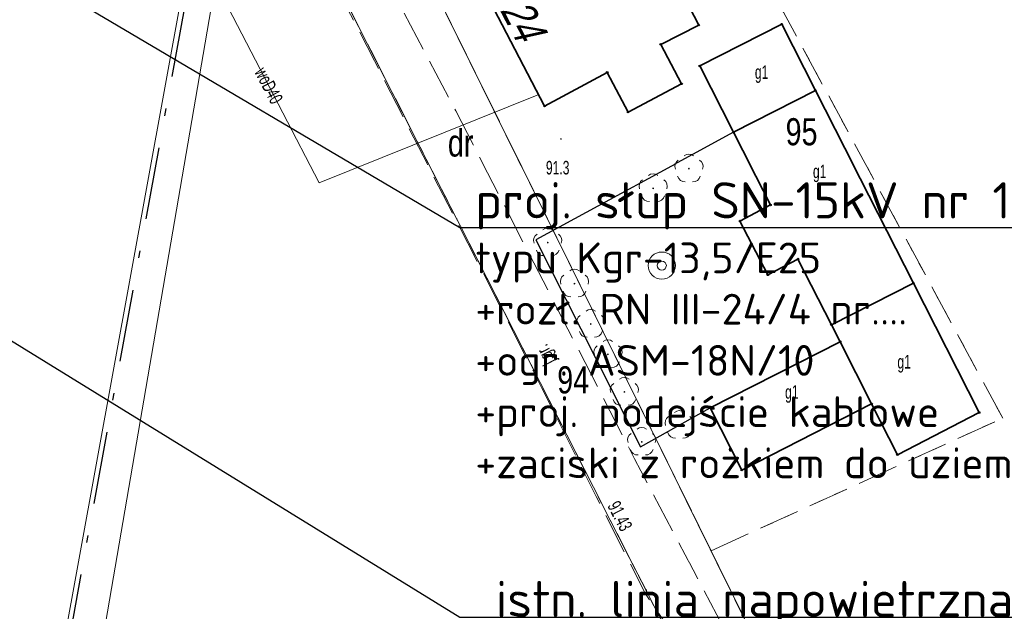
# Model space of a CAD drawing. Header units: metres. Extents: x 6524698 to 6533081, y 5883213 to 5896811.
# Tile 150 of 167: x 6526668 to 6526722, y 5895151 to 5895184. Entities that reach past the tile are written whole.
import ezdxf
from ezdxf import colors
from ezdxf.entities.mleader import LeaderData, LeaderLine
from ezdxf.enums import TextEntityAlignment as Align
from ezdxf.math import Vec2, Vec3

# ---------------------------------------------------------------- set-up
doc = ezdxf.new("R2010")
doc.units = ezdxf.units.M
doc.header["$MEASUREMENT"] = 0
for name, pattern in [('DASHDOT', [4, 2, -0.9, 0.2, -0.9]), ('mapa zasadnicza$0$2.25_0.75', [3, 2.25, -0.75]), ('mapa zasadnicza$0$219-1000', [0]), ('mapa zasadnicza$0$egkk-1000', [3, 2.25, -0.75]), ('mapa zasadnicza$0$egug-1000', [1.5, 0.75, -0.75]), ('mapa zasadnicza$0$suep_wn_1000', [0])]:
    doc.linetypes.add(name, pattern=pattern)
doc.layers.get('0').update_dxf_attribs({"lineweight": 0})
for name, color, linetype, lineweight in [('# OBMBS-9x-19xxx __EI_opis_SN', 1, 'Continuous', 0), ('_trasa_os', 1, 'DASHDOT', 30), ('Sections span lengths and Marker Balls Plan', 7, 'Continuous', 0)]:
    doc.layers.add(name, color=color, linetype=linetype, lineweight=lineweight)
for name, color, linetype in [('# OBMBS-9x-19xxx _EI_demontaż SN', 1, 'Demontaż_(6m)'), ('mapa zasadnicza$0$210-oznaczenie konturu użytku gruntowego', 7, 'Continuous'), ('mapa zasadnicza$0$211-numer działki ewidencyjnej', 7, 'Continuous'), ('mapa zasadnicza$0$217-kontur klasyfikacyjny', 7, 'Continuous'), ('mapa zasadnicza$0$218-kontur użytku gruntowego', 7, 'Continuous'), ('mapa zasadnicza$0$219-działka ewidencyjna', 7, 'Continuous'), ('mapa zasadnicza$0$238-Punkt adresowy budynku', 7, 'Continuous'), ('mapa zasadnicza$0$312-budynek ewidencyjny', 7, 'Continuous'), ('mapa zasadnicza$0$312-oznaczenie budynku ewidencyjnego-Atr117', 7, 'Continuous'), ('mapa zasadnicza$0$drzewo liściaste', 7, 'Continuous'), ('mapa zasadnicza$0$jezdnia', 7, 'Continuous'), ('mapa zasadnicza$0$jezdnia-Atr17', 7, 'Continuous'), ('mapa zasadnicza$0$ogrodzenie trwałe', 7, 'Continuous'), ('mapa zasadnicza$0$pikieta naturalna', 7, 'Continuous'), ('mapa zasadnicza$0$pikieta naturalna-Atr2', 7, 'Continuous'), ('mapa zasadnicza$0$pikieta sztuczna', 7, 'Continuous'), ('mapa zasadnicza$0$pikieta sztuczna-Atr2', 7, 'Continuous'), ('mapa zasadnicza$0$przewód elektroenergetyczny wysokiego napięcia', 7, 'Continuous'), ('mapa zasadnicza$0$przewód wodociągowy', 7, 'Continuous'), ('mapa zasadnicza$0$przewód wodociągowy-Atr1', 7, 'Continuous'), ('mapa zasadnicza$0$Punkt budynku', 7, 'Continuous'), ('mapa zasadnicza$0$studnia zwykła', 7, 'Continuous')]:
    doc.layers.add(name, color=color, linetype=linetype)
doc.styles.add('linie', font='simplex.shx', dxfattribs={"height": 1})
doc.styles.add('mapa zasadnicza$0$STANDARD', font='Working1250', dxfattribs={"width": 0.75})
doc.styles.add('PLS_View', font='arial.ttf')
doc.linetypes.add('Demontaż_(6m)', pattern='A,6,["x",linie,S=2,R=0,X=-0.5238,Y=-0.66667],0', length=6)
doc.linetypes.add('mapa zasadnicza$0$902-1000', pattern='A,5,0,[1,ksztalty.shx,S=1,R=0,X=0,Y=0],5', length=10)

# ---------------------------------------------------------------- blocks, each defined once
blk = doc.blocks.new('mapa zasadnicza$0$OP021')
at = {"linetype": 'Continuous', "lineweight": 13}
h = blk.add_hatch(color=0, dxfattribs=at)
edge = h.paths.add_edge_path()
edge.add_arc((0, 0), 0.05, 0, 360)
at = {"color": 0, "linetype": 'Continuous', "lineweight": 13}
for centre, start, end in [((0, 0.4), 49.272, 130.728), ((-0.38, 0.124), 121.308, 202.548), ((0.38, 0.124), 337.452, 58.692), ((-0.235, -0.324), 193.221, 274.871), ((0.235, -0.324), 265.129, 346.779)]:
    blk.add_arc(centre, 0.4, start, end, dxfattribs=at)
blk = doc.blocks.new('mapa zasadnicza$0$PW01')
at = {"linetype": 'Continuous', "lineweight": 13}
h = blk.add_hatch(color=0, dxfattribs=at)
edge = h.paths.add_edge_path()
edge.add_arc((0, 0), 0.045, 0, 360)
blk = doc.blocks.new('mapa zasadnicza$0$US13')
at = {"color": 0, "linetype": 'Continuous', "lineweight": 13}
for radius in [0.75, 0.25]:
    blk.add_circle((0, 0), radius, dxfattribs=at)
blk = doc.blocks.new('mapa zasadnicza$0$PUNKTBUD')
at = {"color": 0}
blk.add_circle((0, 0), 0.045, dxfattribs=at)

msp = doc.modelspace()

# ---------------------------------------------------------------- leaders
at = {"layer": '# OBMBS-9x-19xxx _EI_demontaż SN', "linetype": 'ByBlock'}
ml = msp.add_multileader_mtext('Standard', dxfattribs=at)
ml.set_content('\\pxqj;{\\fISOCPEUR|b1|i0|c238|p34;istn. linia napowietrzna SN-15kV\\P\\H0.85x;GPZ Unisław - Łążyn\\Pprzewody 3x AFL-6 70mm²,\\Pprzęsło 17-18, L=164m\\P\\H1.176471x;do demontażu}', color=256, style='PLS_View')
ml.set_leader_properties()
ml.build(insert=Vec2(0, 0))
ml.multileader.update_dxf_attribs({"text_left_attachment_type": 6, "text_right_attachment_type": 6, "dogleg_length": 1.495, "arrow_head_size": 3})
ctx = ml.context
ctx.base_point, ctx.char_height, ctx.arrow_head_size, ctx.landing_gap_size, ctx.plane_origin = Vec3(6526693.557, 5895150.619), 2, 3, 0.5, Vec3(6526683.328, 5895200.731)
ctx.left_attachment, ctx.right_attachment = 6, 6
notes = []
notes.append((ctx, [(0, (1, 1, 0), (6526692.062, 5895150.619), (1, 0), 1.495, [(0, [(6526656.559, 5895172.487)], 0, [])])]))
ctx.mtext.insert, ctx.mtext.width, ctx.mtext.flow_direction = Vec3(6526694.057, 5895152.62), 40.94098, 5
ctx.mtext.has_bg_fill, ctx.mtext.bg_color, ctx.mtext.bg_scale_factor, ctx.mtext.bg_transparency, ctx.mtext.use_window_bg_color = 1, -1073741824, 1.5, 0, 1
for ctx, leaders in notes:
    for number, flags, end, landing, length, lines in leaders:
        leader = LeaderData()
        leader.index, (leader.has_last_leader_line, leader.has_dogleg_vector, leader.attachment_direction) = number, flags
        leader.last_leader_point, leader.dogleg_vector, leader.dogleg_length = Vec3(end), Vec3(landing), length
        for number, points, colour, breaks in lines:
            line = LeaderLine()
            line.index, line.vertices, line.color, line.breaks = number, Vec3.list(points), colors.encode_raw_color(colour), breaks
            leader.lines.append(line)
        ctx.leaders.append(leader)

# ---------------------------------------------------------------- next in the draw order: leaders
at = {"layer": '# OBMBS-9x-19xxx __EI_opis_SN', "linetype": 'ByBlock'}
ml = msp.add_multileader_mtext('Standard', dxfattribs=at)
ml.set_content('\\pxqj;{\\fISOCPEUR|b1|i0|c238|p34;istn. linia napowietrzna SN-15kV\\P\\H0.85x;GPZ Unisław - Łążyn\\Pprzewody 3x AFL-6 70mm²,\\Pprzęsło 17-18, L=164m\\P\\H1.176471x;do demontażu}', color=256, style='PLS_View')
ml.set_leader_properties()
ml.build(insert=Vec2(0, 0))
ml.multileader.update_dxf_attribs({"text_left_attachment_type": 6, "text_right_attachment_type": 6, "dogleg_length": 1.495, "arrow_head_size": 3})
ctx = ml.context
ctx.base_point, ctx.char_height, ctx.arrow_head_size, ctx.landing_gap_size, ctx.plane_origin = Vec3(6526693.557, 5895150.619), 2, 3, 0.5, Vec3(6526683.328, 5895200.731)
ctx.left_attachment, ctx.right_attachment = 6, 6
notes = []
notes.append((ctx, [(0, (1, 1, 0), (6526692.062, 5895150.619), (1, 0), 1.495, [(0, [(6526656.559, 5895172.487)], 0, [])])]))
ctx.mtext.insert, ctx.mtext.width, ctx.mtext.flow_direction = Vec3(6526694.057, 5895152.62), 40.94098, 5
ctx.mtext.has_bg_fill, ctx.mtext.bg_color, ctx.mtext.bg_scale_factor, ctx.mtext.bg_transparency, ctx.mtext.use_window_bg_color = 1, -1073741824, 1.5, 0, 1
for ctx, leaders in notes:
    for number, flags, end, landing, length, lines in leaders:
        leader = LeaderData()
        leader.index, (leader.has_last_leader_line, leader.has_dogleg_vector, leader.attachment_direction) = number, flags
        leader.last_leader_point, leader.dogleg_vector, leader.dogleg_length = Vec3(end), Vec3(landing), length
        for number, points, colour, breaks in lines:
            line = LeaderLine()
            line.index, line.vertices, line.color, line.breaks = number, Vec3.list(points), colors.encode_raw_color(colour), breaks
            leader.lines.append(line)
        ctx.leaders.append(leader)

# ---------------------------------------------------------------- next in the draw order: leaders
ml = msp.add_multileader_mtext('Standard', dxfattribs=at)
ml.set_content('\\pxql;{\\fISOCPEUR|b1|i0|c238|p34;proj.\\A1; słup SN-15kV nr 17\\P\\H0.85x;typu Kgr-13,5/E25\\P+rozł. RN III-24/4 nr....\\P+ogr. ASM-18N/10\\P+proj. podejście kablowe\\P+zaciski z rożkiem do uziemiaczy przenośnych SEW+SP}', color=256, style='PLS_View')
ml.set_leader_properties()
ml.build(insert=Vec2(0, 0))
ml.multileader.update_dxf_attribs({"text_left_attachment_type": 6, "text_right_attachment_type": 6, "dogleg_length": 0.36, "arrow_head_size": 3})
ctx = ml.context
ctx.base_point, ctx.char_height, ctx.arrow_head_size, ctx.landing_gap_size, ctx.plane_origin = Vec3(6526692.422, 5895172.174), 2, 3, 0.5, Vec3(6526448.618, 5895220.905)
ctx.left_attachment, ctx.right_attachment = 6, 6
notes = []
notes.append((ctx, [(0, (1, 1, 0), (6526692.062, 5895172.174), (1, 0), 0.36, [(0, [(6526657.739, 5895192.442)], 0, [])])]))
ctx.mtext.insert, ctx.mtext.width, ctx.mtext.flow_direction = Vec3(6526692.922, 5895174.668), 58.75805, 5
ctx.mtext.has_bg_fill, ctx.mtext.bg_color, ctx.mtext.bg_scale_factor, ctx.mtext.bg_transparency, ctx.mtext.use_window_bg_color = 1, -1073741824, 1.5, 0, 1
for ctx, leaders in notes:
    for number, flags, end, landing, length, lines in leaders:
        leader = LeaderData()
        leader.index, (leader.has_last_leader_line, leader.has_dogleg_vector, leader.attachment_direction) = number, flags
        leader.last_leader_point, leader.dogleg_vector, leader.dogleg_length = Vec3(end), Vec3(landing), length
        for number, points, colour, breaks in lines:
            line = LeaderLine()
            line.index, line.vertices, line.color, line.breaks = number, Vec3.list(points), colors.encode_raw_color(colour), breaks
            leader.lines.append(line)
        ctx.leaders.append(leader)

# ---------------------------------------------------------------- next in the draw order: linework, layer by layer
at = {"layer": '_trasa_os', "linetype": 'DASHDOT', "ltscale": 2}
msp.add_lwpolyline([(6528589.986, 5891744.689), (6528580.198, 5892007.978), (6528365.87, 5892211.536), (6528143.159, 5892378.558), (6527920.541, 5892545.59), (6527693.967, 5892715.374), (6527530.815, 5892837.971), (6527304.639, 5893007.458), (6527095.026, 5893164.924), (6526808.543, 5893379.811), (6526773.046, 5893625.004), (6526837.186, 5893856.22), (6526918.697, 5894149.866), (6527004.557, 5894459.054), (6526829.193, 5894634.492), (6526625.033, 5894855.653), (6526658.914, 5895086.074), (6526701.409, 5895318.796), (6526680.866, 5895666.414), (6526660.166, 5896015.549), (6526639.565, 5896364.931), (6526621.438, 5896669.322), (6526632.668, 5896724.885)], dxfattribs=at)
at = {"layer": 'mapa zasadnicza$0$217-kontur klasyfikacyjny', "color": 92, "linetype": 'mapa zasadnicza$0$egkk-1000', "lineweight": 18, "flags": 128}
for points in [[(6526722.09, 5895161.62), (6526701.03, 5895200.62)], [(6526683.97, 5895198.87), (6526705.96, 5895154.29)], [(6526718.133, 5895121.162), (6526678.8, 5895198.34)], [(6526705.96, 5895154.29), (6526722.09, 5895161.62)], [(6526705.96, 5895154.29), (6526719.208, 5895127.425)]]:
    msp.add_lwpolyline(points, dxfattribs=at)
at = {"layer": 'mapa zasadnicza$0$218-kontur użytku gruntowego', "color": 3, "linetype": 'mapa zasadnicza$0$egug-1000', "lineweight": 18, "flags": 128}
for points in [[(6526722.09, 5895161.62), (6526701.03, 5895200.62)], [(6526705.96, 5895154.29), (6526683.97, 5895198.87)], [(6526678.8, 5895198.34), (6526718.133, 5895121.162)], [(6526705.96, 5895154.29), (6526722.09, 5895161.62)], [(6526719.208, 5895127.425), (6526705.96, 5895154.29)]]:
    msp.add_lwpolyline(points, dxfattribs=at)
at = {"layer": 'mapa zasadnicza$0$219-działka ewidencyjna', "color": 7, "linetype": 'mapa zasadnicza$0$219-1000', "lineweight": 18, "flags": 128}
for points in [[(6526719.208, 5895127.423), (6526683.97, 5895198.87)], [(6526718.133, 5895121.162), (6526678.8, 5895198.34)]]:
    msp.add_lwpolyline(points, dxfattribs=at)
at = {"layer": 'mapa zasadnicza$0$312-budynek ewidencyjny', "color": 7, "linetype": 'Continuous', "lineweight": 35, "flags": 128}
for points in [[(6526701.1, 5895191.44), (6526705.28, 5895183.36)], [(6526696.76, 5895178.88), (6526692.55, 5895186.97)], [(6526705.28, 5895183.36), (6526703.18, 5895182.29)], [(6526705.34, 5895181.1), (6526709.87, 5895183.41)], [(6526709.87, 5895183.41), (6526711.73, 5895179.75)], [(6526703.18, 5895182.29), (6526704.33, 5895180.11)], [(6526700.22, 5895180.74), (6526696.76, 5895178.88)], [(6526701.37, 5895178.55), (6526700.22, 5895180.74)], [(6526707.21, 5895177.43), (6526705.34, 5895181.1)], [(6526704.33, 5895180.11), (6526701.37, 5895178.55)], [(6526711.73, 5895179.75), (6526707.21, 5895177.43)], [(6526707.21, 5895177.43), (6526711.73, 5895179.75)], [(6526711.73, 5895179.75), (6526717.15, 5895169.09)], [(6526709.25, 5895173.41), (6526707.21, 5895177.43)], [(6526707.56, 5895172.52), (6526709.25, 5895173.41)], [(6526709.1, 5895169.55), (6526707.56, 5895172.52)], [(6526710.77, 5895170.42), (6526709.1, 5895169.55)], [(6526712.62, 5895166.79), (6526710.77, 5895170.42)], [(6526717.15, 5895169.09), (6526712.62, 5895166.79)], [(6526712.62, 5895166.79), (6526717.15, 5895169.09)], [(6526717.15, 5895169.09), (6526720.79, 5895161.93)], [(6526713.1, 5895165.85), (6526712.62, 5895166.79)], [(6526705.91, 5895162.2), (6526713.1, 5895165.85)], [(6526713.1, 5895165.85), (6526714.84, 5895162.41)], [(6526714.84, 5895162.41), (6526713.1, 5895165.85)], [(6526707.66, 5895158.75), (6526705.91, 5895162.2)], [(6526714.84, 5895162.41), (6526707.66, 5895158.75)], [(6526716.27, 5895159.6), (6526714.84, 5895162.41)], [(6526720.79, 5895161.93), (6526716.27, 5895159.6)]]:
    msp.add_lwpolyline(points, dxfattribs=at)
at = {"layer": 'mapa zasadnicza$0$jezdnia', "color": 7, "linetype": 'mapa zasadnicza$0$2.25_0.75', "lineweight": 18, "flags": 128}
msp.add_lwpolyline([(6526686.33, 5895189.4), (6526687.94, 5895186.02), (6526691.84, 5895178.62), (6526701.73, 5895159.38), (6526716.53, 5895131.36), (6526702.33, 5895151.9), (6526696.61, 5895163.28), (6526687.35, 5895181.39), (6526684.04, 5895187.76)], close=True, dxfattribs=at)
at = {"layer": 'mapa zasadnicza$0$ogrodzenie trwałe', "color": 7, "linetype": 'mapa zasadnicza$0$902-1000', "lineweight": 25, "flags": 128}
msp.add_lwpolyline([(6526707.21, 5895177.43), (6526696.27, 5895171.49), (6526702.07, 5895160.04), (6526705.91, 5895162.2)], dxfattribs=at)
at = {"layer": 'mapa zasadnicza$0$przewód elektroenergetyczny wysokiego napięcia', "color": 1, "linetype": 'mapa zasadnicza$0$suep_wn_1000', "lineweight": 18, "flags": 128}
msp.add_lwpolyline([(6526701.25, 5895319.87), (6526658.75, 5895086.57)], dxfattribs=at)
at = {"layer": 'mapa zasadnicza$0$przewód wodociągowy', "color": 5, "linetype": 'Continuous', "lineweight": 18, "flags": 128}
msp.add_lwpolyline([(6526676.1, 5895190.77), (6526676.25, 5895190.13), (6526684.3, 5895174.64), (6526696.43, 5895179.52)], dxfattribs=at)
at = {"layer": 'Sections span lengths and Marker Balls Plan', "color": 1, "flags": 128}
for points in [[(6528587.188, 5891744.577), (6528577.92, 5892006.949), (6528364.256, 5892209.626), (6528141.479, 5892376.318), (6527918.861, 5892543.35), (6527692.286, 5892713.134), (6527529.134, 5892835.731), (6527302.959, 5893005.217), (6527093.345, 5893162.685), (6526805.533, 5893378.025), (6526770.052, 5893625.195), (6526834.488, 5893856.969), (6526921.106, 5894149.197), (6527002.139, 5894458.418), (6526827.029, 5894632.413), (6526621.689, 5894854.62), (6526661.381, 5895085.668), (6526701.409, 5895318.796), (6526678.071, 5895666.249), (6526657.371, 5896015.383), (6526636.77, 5896364.766), (6526617.947, 5896669.567), (6526630.708, 5896725.281)], [(6528593.583, 5891744.832), (6528583.388, 5892009.419), (6528368, 5892214.057), (6528145.319, 5892381.438), (6527922.701, 5892548.47), (6527696.127, 5892718.253), (6527532.976, 5892840.85), (6527306.799, 5893010.338), (6527097.187, 5893167.803), (6526810.693, 5893381.087), (6526776.04, 5893624.814), (6526840.655, 5893855.257), (6526921.106, 5894149.197), (6527007.942, 5894459.944), (6526831.356, 5894636.57), (6526627.422, 5894856.391), (6526661.381, 5895085.668), (6526701.409, 5895318.795), (6526684.46, 5895666.627), (6526663.76, 5896015.761), (6526643.159, 5896365.143), (6526623.932, 5896669.147), (6526634.628, 5896724.489)]]:
    msp.add_lwpolyline(points, dxfattribs=at)

# ---------------------------------------------------------------- next in the draw order: block references
at = {"layer": 'mapa zasadnicza$0$drzewo liściaste', "color": 94, "linetype": 'Continuous', "lineweight": 18}
for p in [(6526704.74, 5895175.42), (6526702.76, 5895174.33), (6526696.93, 5895171.33), (6526698.41, 5895169.06), (6526699.31, 5895166.83), (6526700.26, 5895165.15), (6526701.17, 5895163.07), (6526704.2, 5895161.24), (6526702.13, 5895160.31)]:
    msp.add_blockref('mapa zasadnicza$0$OP021', p, dxfattribs=at)
at = {"layer": 'mapa zasadnicza$0$pikieta naturalna', "color": 7, "linetype": 'Continuous', "lineweight": 13}
msp.add_blockref('mapa zasadnicza$0$PW01', (6526697.66, 5895177.06), dxfattribs=at)
at = {"layer": 'mapa zasadnicza$0$pikieta sztuczna', "color": 7, "linetype": 'Continuous', "lineweight": 13}
msp.add_blockref('mapa zasadnicza$0$PW01', (6526702.38, 5895152.12), dxfattribs=at)
at = {"layer": 'mapa zasadnicza$0$Punkt budynku', "color": 5, "linetype": 'Continuous', "lineweight": 13}
for p in [(6526705.28, 5895183.36), (6526709.87, 5895183.41), (6526703.18, 5895182.29), (6526700.22, 5895180.74), (6526705.34, 5895181.1), (6526704.33, 5895180.11), (6526711.73, 5895179.75), (6526696.76, 5895178.88), (6526701.37, 5895178.55), (6526707.21, 5895177.43), (6526709.25, 5895173.41), (6526707.56, 5895172.52), (6526710.77, 5895170.42), (6526709.1, 5895169.55), (6526717.15, 5895169.09), (6526712.62, 5895166.79), (6526713.1, 5895165.85), (6526705.91, 5895162.2), (6526714.84, 5895162.41), (6526720.79, 5895161.93), (6526716.27, 5895159.6), (6526707.66, 5895158.75)]:
    msp.add_blockref('mapa zasadnicza$0$PUNKTBUD', p, dxfattribs=at)
at = {"layer": 'mapa zasadnicza$0$studnia zwykła', "color": 5, "linetype": 'Continuous', "lineweight": 18}
msp.add_blockref('mapa zasadnicza$0$US13', (6526703.24, 5895170.06), dxfattribs=at)

# ---------------------------------------------------------------- next in the draw order: texts
at = {"layer": 'mapa zasadnicza$0$210-oznaczenie konturu użytku gruntowego', "color": 3, "linetype": 'Continuous', "lineweight": 18, "style": 'mapa zasadnicza$0$STANDARD', "width": 0.79}
msp.add_text('dr', height=1.5, dxfattribs=at).set_placement((6526691.41, 5895176.09))
at = {"layer": 'mapa zasadnicza$0$211-numer działki ewidencyjnej', "color": 7, "linetype": 'Continuous', "lineweight": 18, "style": 'mapa zasadnicza$0$STANDARD', "width": 0.79}
for s, p in [('95', (6526711.85, 5895176.71)), ('94', (6526699.22, 5895162.99))]:
    msp.add_text(s, height=1.5, dxfattribs=at).set_placement(p, align=Align.RIGHT)
at = {"layer": 'mapa zasadnicza$0$238-Punkt adresowy budynku', "color": 7, "linetype": 'Continuous', "lineweight": 18, "style": 'mapa zasadnicza$0$STANDARD', "oblique": 15, "width": 0.79}
msp.add_text('24', height=1.8, rotation=297.496, dxfattribs=at).set_placement((6526694.76, 5895183.26), align=Align.CENTER)
at = {"layer": 'mapa zasadnicza$0$312-oznaczenie budynku ewidencyjnego-Atr117', "color": 7, "style": 'mapa zasadnicza$0$STANDARD', "width": 0.667}
for p in [(6526708.76, 5895180.76), (6526711.97, 5895175.27), (6526716.64, 5895164.74), (6526710.43, 5895163.07)]:
    msp.add_text('g1', height=0.75, dxfattribs=at).set_placement(p, align=Align.MIDDLE_CENTER)
at = {"layer": 'mapa zasadnicza$0$jezdnia-Atr17', "color": 7, "style": 'mapa zasadnicza$0$STANDARD', "width": 0.667}
msp.add_text('j.gr.', height=0.75, rotation=117.081, dxfattribs=at).set_placement((6526697.38, 5895164.79))
at = {"layer": 'mapa zasadnicza$0$pikieta naturalna-Atr2', "color": 7, "style": 'mapa zasadnicza$0$STANDARD', "width": 0.667}
msp.add_text('91.3', height=0.75, dxfattribs=at).set_placement((6526696.83, 5895175.1))
at = {"layer": 'mapa zasadnicza$0$pikieta sztuczna-Atr2', "color": 7, "style": 'mapa zasadnicza$0$STANDARD', "width": 0.667}
msp.add_text('91.43', height=0.75, rotation=297.49, dxfattribs=at).set_placement((6526700.21, 5895156.78))
at = {"layer": 'mapa zasadnicza$0$przewód wodociągowy-Atr1', "color": 5, "style": 'mapa zasadnicza$0$STANDARD', "width": 0.667}
msp.add_text('woD40', height=0.75, rotation=297.46, dxfattribs=at).set_placement((6526681.03, 5895180.94), align=Align.MIDDLE_LEFT)

doc.saveas('drawing.dxf')
